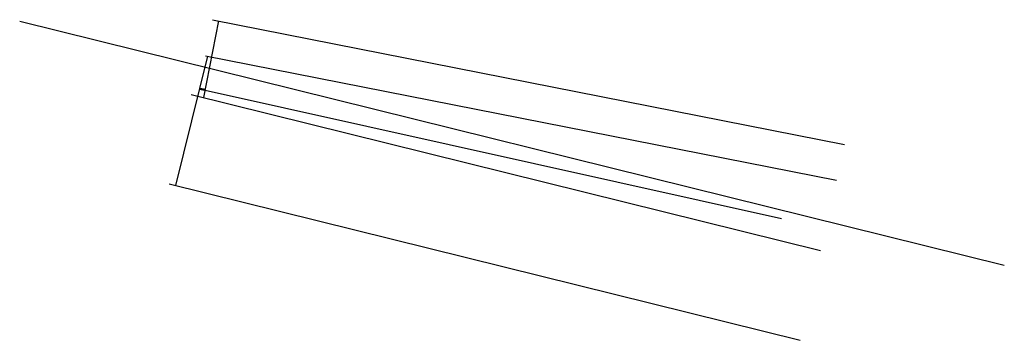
# Model space of a CAD drawing. Header units: millimetres. Extents: x 102.3 to 155.7, y 52.6 to 70.
import ezdxf

# ---------------------------------------------------------------- set-up
doc = ezdxf.new("R2010")
doc.units = ezdxf.units.MM
for name, color, linetype in [('Echte Schnittgerade', 3, 'Continuous'), ('Höhenlinien', 7, 'Continuous'), ('Schnittgerade', 1, 'Continuous')]:
    doc.layers.add(name, color=color, linetype=linetype)
doc.layers.add('hilslinien', color=4, linetype='Continuous', plot=False)

msp = doc.modelspace()

# ---------------------------------------------------------------- linework, layer by layer
at = {"layer": 'Echte Schnittgerade', "extrusion": (-0.057875, -0.233343, 0.970671)}
msp.add_line((102.256, 69.897, 1.641), (155.73, 56.634, 1.641), dxfattribs=at)
at = {"layer": 'hilslinien'}
for p, q in [((113.053, 69.917, 3), (112.23, 65.747, 0.874)), ((110.734, 60.966), (112.477, 67.992, 1.448))]:
    msp.add_line(p, q, dxfattribs=at)
at = {"layer": 'hilslinien', "lineweight": 50}
msp.add_line((112.038, 66.222, 1.083), (112.312, 66.162, 1.086), dxfattribs=at)
at = {"layer": 'Höhenlinien'}
for points, elevation in [([(112.727, 69.982), (147.057, 63.206)], 3), ([(112.339, 68.02), (146.616, 61.254)], 2), ([(111.571, 65.91), (145.753, 57.432)], 1)]:
    msp.add_lwpolyline(points, dxfattribs=dict(at, elevation=elevation))
msp.add_lwpolyline([(110.367, 61.057), (144.651, 52.554)], dxfattribs=at)
at = {"layer": 'Schnittgerade'}
msp.add_line((112.175, 66.192, 1.085), (143.625, 59.169), dxfattribs=at)

doc.saveas('drawing.dxf')
